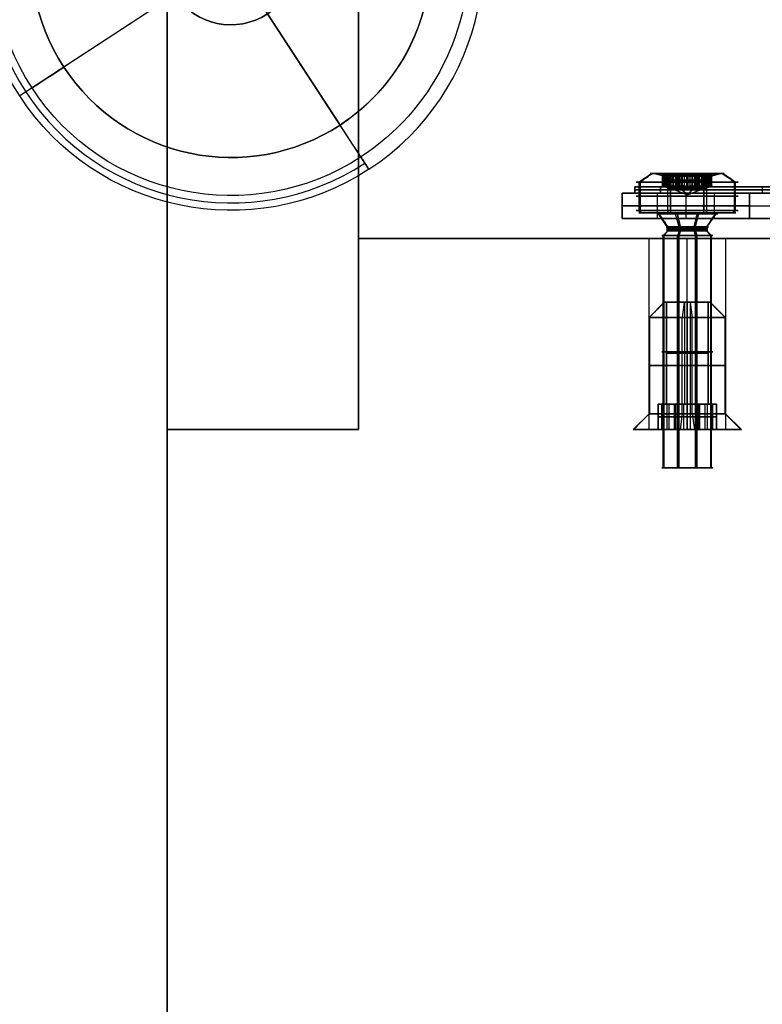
# Model space of a CAD drawing. Header units: millimetres. Extents: x -368 to 368, y -356 to 344.
# Tile 212 of 256: x -334 to -276, y 212 to 289. Entities that reach past the tile are written whole.
import ezdxf

# ---------------------------------------------------------------- set-up
doc = ezdxf.new("R2010")
doc.units = ezdxf.units.MM
doc.layers.add('Livello 01', color=7, linetype='Continuous')

# ---------------------------------------------------------------- blocks, each defined once
blk = doc.blocks.new('MCP139A01_04_BRD24')
at = {"layer": 'Livello 01', "color": 250, "true_color": 0x1e1e1e}
for p, q in [((-69.2, 125, 1), (69.2, 125, 1)), ((-79.2, -115, 1), (-79.2, 115, 1)), ((-74.2, 109.85, 2), (-74.2, 109.85)), ((-74.2, 105.35, 2), (-74.2, 105.35)), ((-74.2, 39.85, 2), (-74.2, 39.85)), ((-74.2, 35.35, 2), (-74.2, 35.35)), ((-22.843, 0, 2), (-79.2, 0, 2)), ((-22.843, 0), (-79.2, 0)), ((-79.2, 0), (-79.2, 0, 2)), ((-74.2, -35.15, 2), (-74.2, -35.15)), ((-74.2, -39.65, 2), (-74.2, -39.65)), ((-74.2, -105.15, 2), (-74.2, -105.15)), ((-74.2, -109.65, 2), (-74.2, -109.65)), ((-69.2, -125, 1), (69.2, -125, 1))]:
    blk.add_line(p, q, dxfattribs=at)
at = {"layer": 'Livello 01', "color": 250, "true_color": 0x1e1e1e, "extrusion": (0, 0, -1)}
for centre, radius, start, end in [((69.2, 115), 10, 360, 90), ((69.2, 115, -2), 10, 360, 90), ((69.2, 115, -1), 10, 0, 90), ((74.2, 107.6, -1), 2.25, 0, 180), ((74.2, 107.6, -2), 2.25, 180, 0), ((74.2, 107.6, -1), 2.25, 180, 0), ((74.2, 37.6, -1), 2.25, 0, 180), ((74.2, 37.6, -2), 2.25, 180, 0), ((74.2, 37.6, -1), 2.25, 180, 0), ((74.2, -37.4, -1), 2.25, 0, 180), ((74.2, -37.4, -2), 2.25, 180, 0), ((74.2, -37.4, -1), 2.25, 180, 0), ((74.2, -107.4, -1), 2.25, 0, 180), ((74.2, -107.4, -2), 2.25, 180, 0), ((74.2, -107.4, -1), 2.25, 180, 0), ((69.2, -115), 10, 270, 0), ((69.2, -115, -2), 10, 270, 0), ((69.2, -115, -1), 10, 270, 0)]:
    blk.add_arc(centre, radius, start, end, dxfattribs=at)
at = {"layer": 'Livello 01', "color": 250, "true_color": 0x1e1e1e}
for centre, start, end in [((-74.2, 107.6, 2), 0, 180), ((-74.2, 107.6), 0, 180), ((-74.2, 107.6), 180, 0), ((-74.2, 37.6, 2), 0, 180), ((-74.2, 37.6), 0, 180), ((-74.2, 37.6), 180, 0), ((-74.2, -37.4, 2), 0, 180), ((-74.2, -37.4), 0, 180), ((-74.2, -37.4), 180, 0), ((-74.2, -107.4, 2), 0, 180), ((-74.2, -107.4), 0, 180), ((-74.2, -107.4), 180, 0)]:
    blk.add_arc(centre, 2.25, start, end, dxfattribs=at)
for points in [[(-69.2, 125, 2), (69.2, 125, 2)], [(-69.2, 125), (69.2, 125)], [(-69.2, 125, 2), (-69.2, 125)], [(-79.2, -115, 2), (-79.2, 115, 2)], [(-79.2, -115), (-79.2, 115)], [(-79.2, 115), (-79.2, 115, 2)], [(-76.45, 107.6, 2), (-76.45, 107.6)], [(-71.95, 107.6), (-71.95, 107.6, 2)], [(-76.45, 37.6, 2), (-76.45, 37.6)], [(-71.95, 37.6), (-71.95, 37.6, 2)], [(-76.45, -37.4, 2), (-76.45, -37.4)], [(-71.95, -37.4), (-71.95, -37.4, 2)], [(-76.45, -107.4, 2), (-76.45, -107.4)], [(-71.95, -107.4), (-71.95, -107.4, 2)], [(-79.2, -115, 2), (-79.2, -115)], [(69.2, -125, 2), (-69.2, -125, 2)], [(69.2, -125), (-69.2, -125)], [(-69.2, -125), (-69.2, -125, 2)]]:
    blk.add_open_spline(points, degree=1, dxfattribs=at)
blk = doc.blocks.new('Etichetta-57x20')
at = {"layer": 'Livello 01', "color": 254, "true_color": 0xcad1ee}
for p, q in [((-26.5, 10, 0.25), (26.5, 10, 0.25)), ((0, 10), (0, 10, 0.5)), ((0, -10, 0.5), (0, 10, 0.5)), ((0, -10), (0, 10)), ((-28.5, -8, 0.25), (-28.5, 8, 0.25)), ((28.5, 8, 0.25), (28.5, -8, 0.25)), ((-28.5, 0), (-28.5, 0, 0.5)), ((28.5, 0, 0.5), (-28.5, 0, 0.5)), ((28.5, 0), (-28.5, 0)), ((28.5, 0), (28.5, 0, 0.5)), ((-26.5, -10, 0.25), (26.5, -10, 0.25)), ((0, -10), (0, -10, 0.5))]:
    blk.add_line(p, q, dxfattribs=at)
for centre, start, end in [((-26.5, 8), 90, 180), ((26.5, 8), 360, 90), ((-26.5, -8), 180, 270), ((26.5, -8), 270, 0)]:
    blk.add_arc(centre, 2, start, end, dxfattribs=at)
at = {"layer": 'Livello 01', "color": 254, "true_color": 0xcad1ee, "extrusion": (0, 0, -1)}
for centre, start, end in [((26.5, 8, -0.5), 360, 90), ((26.5, 8, -0.25), 0, 90), ((-26.5, 8, -0.5), 90, 180), ((-26.5, 8, -0.25), 90, 180), ((26.5, -8, -0.5), 270, 0), ((26.5, -8, -0.25), 270, 0), ((-26.5, -8, -0.5), 180, 270), ((-26.5, -8, -0.25), 180, 270)]:
    blk.add_arc(centre, 2, start, end, dxfattribs=at)
at = {"layer": 'Livello 01', "color": 254, "true_color": 0xcad1ee}
for points in [[(-26.5, 10), (26.5, 10)], [(-26.5, 10, 0.5), (-26.5, 10)], [(26.5, 10, 0.5), (-26.5, 10, 0.5)], [(26.5, 10), (26.5, 10, 0.5)], [(-28.5, 8), (-28.5, 8, 0.5)], [(-28.5, -8), (-28.5, 8)], [(-28.5, 8, 0.5), (-28.5, -8, 0.5)], [(28.5, 8, 0.5), (28.5, 8)], [(28.5, 8), (28.5, -8)], [(28.5, -8, 0.5), (28.5, 8, 0.5)], [(-28.5, -8, 0.5), (-28.5, -8)], [(28.5, -8), (28.5, -8, 0.5)], [(-26.5, -10), (-26.5, -10, 0.5)], [(26.5, -10), (-26.5, -10)], [(-26.5, -10, 0.5), (26.5, -10, 0.5)], [(26.5, -10, 0.5), (26.5, -10)]]:
    blk.add_open_spline(points, degree=1, dxfattribs=at)
blk = doc.blocks.new('VTM04X20BTIN0')
at = {"layer": 'Livello 01', "color": 253, "true_color": 0x9da4ac}
for p, q in [((0, 4, 0.2), (0, 4, 2.41)), ((0, 2.55), (0, 3.8)), ((0, 2.787, 3.1), (0, 2.908, 3.1)), ((0, 1.975, 2.891), (0, 2.787, 3.1)), ((0, 1.66, -1.082), (0, 2.388, -0.082)), ((-0.875, 1.101, 3.1), (-0.875, 1.726, 3.1)), ((0, 1.621, -1.4), (0, 2, -1.779)), ((0, 2, -20), (0, 2, -1.779)), ((0, -2, -20), (0, 2, -20)), ((0, 1.975, 2.131), (0, 1.975, 2.891)), ((0, 0, 1.412), (0, 1.975, 2.131)), ((0, 1.621, -1.4), (0, 1.621, -1.2)), ((0.875, 1.101, 3.1), (0.875, 1.726, 3.1)), ((-1.752, -0.823, 3.1), (-1.752, 0.823, 3.1)), ((-1.751, 0.837, 2.118), (-1.751, 0.837, 2.882)), ((-1.451, 1.137, 2.083), (-1.451, 1.137, 3.1)), ((-1.268, 1.463, 3.1), (-0.396, 1.463, 3.1)), ((-1.082, 1.074, 1.967), (-1.082, 1.074, 3.1)), ((0.396, 1.463, 3.1), (1.268, 1.463, 3.1)), ((1.082, 1.074, 1.967), (1.082, 1.074, 3.1)), ((1.451, 1.137, 2.083), (1.451, 1.137, 3.1)), ((1.751, 0.837, 2.118), (1.751, 0.837, 2.882)), ((-2, 0, -20), (2, 0, -20)), ((0, 0, 1.412), (0, -1.975, 2.131)), ((1.65, -0.613, 3.1), (1.65, 0.613, 3.1)), ((2.55, 0), (3.8, 0)), ((2.787, 0, 3.1), (2.908, 0, 3.1)), ((-3.8, 0), (-2.55, 0)), ((-2.908, 0, 3.1), (-2.787, 0, 3.1)), ((-1.936, 0, 2.881), (-1.936, 0, 3.1)), ((-1.936, 0, 3.1), (-1.364, 0, 3.1)), ((1.364, 0, 3.1), (1.935, 0, 3.1)), ((-1.751, -0.838, 2.118), (-1.751, -0.838, 2.882)), ((-1.451, -1.138, 2.083), (-1.451, -1.138, 3.1)), ((-1.268, -1.463, 3.1), (-0.396, -1.463, 3.1)), ((-1.082, -1.074, 1.967), (-1.082, -1.074, 3.1)), ((-0.875, -1.726, 3.1), (-0.875, -1.101, 3.1)), ((0.396, -1.463, 3.1), (1.268, -1.463, 3.1)), ((0.875, -1.726, 3.1), (0.875, -1.101, 3.1)), ((1.082, -1.074, 1.967), (1.082, -1.074, 3.1)), ((1.451, -1.138, 2.083), (1.451, -1.138, 3.1)), ((1.751, -0.838, 2.118), (1.751, -0.838, 2.882)), ((0, -1.621, -1.4), (0, -2, -1.779)), ((0, -1.621, -1.4), (0, -1.621, -1.2)), ((0, -1.66, -1.082), (0, -2.388, -0.082)), ((0, -1.975, 2.891), (0, -2.787, 3.1)), ((0, -1.975, 2.131), (0, -1.975, 2.891)), ((0, -2, -20), (0, -2, -1.779)), ((0, -3.8), (0, -2.55)), ((0, -2.908, 3.1), (0, -2.787, 3.1)), ((0, -4, 0.2), (0, -4, 2.41))]:
    blk.add_line(p, q, dxfattribs=at)
for centre, radius, start, end in [((0, 0, 0.2), 4, 0, 180), ((0, 0, 2.41), 4, 90, 180), ((0, 0, 1.305), 4, 0, 180), ((0, 0), 3.8, 0, 180), ((0, 0), 2.55, 0, 180), ((0, 0, -1.779), 2, 0, 180), ((0, 0, -20), 2, 0, 180), ((0, 0, -10.889), 2, 0, 180), ((0, 0, -1.082), 1.66, 0, 180), ((0, 0, -1.4), 1.621, 0, 180), ((0, 0, -1.3), 1.621, 0, 180), ((0, 0, -1.2), 1.621, 0, 180), ((0, 0, 2.881), 1.935, 94.73618, 145.26382), ((0, 0, 2.991), 1.936, 94.73618, 145.26382), ((-1.082, 1.874, 2.504), 0.8, 250.41544, 349.58456), ((0, 1.675, 2.575), 0.3, 10.41544, 169.58456), ((0, 0, 2.881), 1.935, 34.73618, 85.26382), ((0, 0, 2.991), 1.936, 34.73618, 85.26382), ((1.082, 1.874, 2.504), 0.8, 190.41544, 289.58456), ((0, 0, 2.881), 1.935, 154.73618, 180), ((0, 0, 2.991), 1.936, 154.73618, 205.26382), ((-1.451, 0.837, 2.575), 0.3, 70.41544, 229.58456), ((0, 0, 1.808), 1.086, 0, 180), ((1.451, 0.837, 2.575), 0.3, 310.41544, 109.58456), ((0, 0, 2.881), 1.935, 360, 25.26382), ((0, 0, 2.991), 1.936, 0, 25.26382), ((0, 0, 0.2), 4, 180, 0), ((0, 0, 1.305), 4, 180, 0), ((0, 0), 3.8, 180, 0), ((0, 0), 2.55, 180, 0), ((0, 0), 2.55, 180, 0), ((0, 0, -20), 2, 180, 0), ((0, 0, -10.889), 2, 180, 0), ((0, 0, -1.082), 1.66, 180, 0), ((-2.164, 0, 2.504), 0.8, 0, 49.58456), ((0, 0, -1.3), 1.621, 180, 0), ((0, 0, 1.808), 1.086, 180, 0), ((2.164, 0, 2.504), 0.8, 130.41544, 180), ((0, 0, 2.881), 1.936, 334.73618, 0), ((0, 0, 2.991), 1.936, 334.73618, 0), ((0, 0, 2.41), 4, 180, 270), ((0, 0, 2.881), 1.935, 180, 205.26382), ((-1.451, -0.838, 2.575), 0.3, 130.41544, 289.58456), ((-2.164, 0, 2.504), 0.8, 310.41544, 0), ((1.451, -0.838, 2.575), 0.3, 250.41544, 49.58456), ((2.164, 0, 2.504), 0.8, 180, 229.58456), ((0, 0, 2.881), 1.936, 214.73618, 265.26382), ((0, 0, 2.991), 1.936, 214.73618, 265.26382), ((-1.082, -1.874, 2.504), 0.8, 10.41544, 109.58456), ((0, 0, 2.881), 1.936, 274.73618, 325.26382), ((0, 0, 2.991), 1.936, 274.73618, 325.26382), ((1.082, -1.874, 2.504), 0.8, 70.41544, 169.58456), ((0, -1.675, 2.575), 0.3, 190.41544, 349.58456)]:
    blk.add_arc(centre, radius, start, end, dxfattribs=at)
at = {"layer": 'Livello 01', "color": 253, "true_color": 0x9da4ac, "extrusion": (-1, 0, 0)}
for centre, radius, start, end in [((0, -2.713), 6.5, 116.57613, 127.97987), ((0, -2.713), 6.5, 116.57613, 127.97987), ((0, -2.713), 6.5, 123.41838, 127.97987), ((1.821, -1.2), 0.2, 143.91263, 180), ((2.55, -0.2), 0.2, 90, 143.91263), ((0, -2.713), 6.5, 52.02013, 63.42387), ((0, -2.713), 6.5, 52.02013, 63.42387), ((3.8, 0.2), 0.2, 270, 0)]:
    blk.add_arc(centre, radius, start, end, dxfattribs=at)
at = {"layer": 'Livello 01', "color": 253, "true_color": 0x9da4ac, "extrusion": (0, 0, -1)}
for centre, radius, start, end in [((0, 0, -2.41), 4, 90, 180), ((0, 0, -3.1), 2.908, 270, 90), ((0, 0, -3.1), 2.787, 360, 180), ((0, 0), 2.55, 360, 180), ((0, 0, 0.082), 2.388, 360, 180), ((0, 0, -3.1), 2.908, 90, 270), ((0, 0, 1.2), 1.621, 360, 180), ((0, 0, -3.1), 1.935, 34.73618, 85.26382), ((1.082, 1.874, -3.1), 0.8, 190.41544, 289.58456), ((0, 1.675, -3.1), 0.3, 10.41544, 57.81189), ((0, 1.675, -3.1), 0.3, 122.18811, 169.58456), ((0, 0, -3.1), 1.935, 94.73618, 145.26382), ((-1.082, 1.874, -3.1), 0.8, 250.41544, 349.58456), ((0, 0, -3.1), 1.935, 334.73618, 25.26382), ((1.451, 0.837, -3.1), 0.3, 310.41544, 357.81189), ((1.451, 0.837, -3.1), 0.3, 62.18811, 109.58456), ((-1.451, 0.837, -3.1), 0.3, 70.41544, 117.81189), ((-1.451, 0.837, -3.1), 0.3, 182.18811, 229.58456), ((0, 0, -3.1), 1.935, 154.73618, 180), ((0, 0, -3.1), 2.787, 180, 360), ((0, 0, 0.082), 2.388, 180, 360), ((0, 0, 1.779), 2, 180, 360), ((2.164, 0, -3.1), 0.8, 130.41544, 180), ((0, 0, 1.2), 1.621, 180, 360), ((0, 0, 1.4), 1.621, 180, 360), ((0, 0, -2.41), 4, 180, 270), ((-2.164, 0, -3.1), 0.8, 360, 49.58456), ((0, 0, -3.1), 1.936, 180, 205.26382), ((1.451, -0.838, -3.1), 0.3, 2.18811, 49.58456), ((2.164, 0, -3.1), 0.8, 180, 229.58456), ((-2.164, 0, -3.1), 0.8, 310.41544, 0), ((-1.451, -0.838, -3.1), 0.3, 130.41544, 177.81189), ((1.451, -0.838, -3.1), 0.3, 250.41544, 297.81189), ((0, 0, -3.1), 1.936, 274.73618, 325.26382), ((1.082, -1.874, -3.1), 0.8, 70.41544, 169.58456), ((0, 0, -3.1), 1.936, 214.73618, 265.26382), ((-1.082, -1.874, -3.1), 0.8, 10.41544, 109.58456), ((-1.451, -0.838, -3.1), 0.3, 242.18811, 289.58456), ((0, -1.675, -3.1), 0.3, 302.18811, 349.58456), ((0, -1.675, -3.1), 0.3, 190.41544, 237.81189)]:
    blk.add_arc(centre, radius, start, end, dxfattribs=at)
at = {"layer": 'Livello 01', "color": 253, "true_color": 0x9da4ac, "extrusion": (1, 0, 0)}
for centre, start, end in [((3.8, 0.2), 270, 0), ((2.55, -0.2), 90, 143.91263), ((1.821, -1.2), 143.91263, 180)]:
    blk.add_arc(centre, 0.2, start, end, dxfattribs=at)
at = {"layer": 'Livello 01', "color": 253, "true_color": 0x9da4ac, "extrusion": (0, -1, 0)}
for centre, radius, start, end in [((0, -2.713), 6.5, 116.57613, 127.97987), ((1.821, -1.2), 0.2, 143.91263, 180), ((2.55, -0.2), 0.2, 90, 143.91263), ((0, -2.713), 6.5, 52.02013, 63.42387), ((3.8, 0.2), 0.2, 270, 360), ((-2.55, -0.2), 0.2, 36.08737, 90), ((-1.821, -1.2), 0.2, 0, 36.08737)]:
    blk.add_arc(centre, radius, start, end, dxfattribs=at)
at = {"layer": 'Livello 01', "color": 253, "true_color": 0x9da4ac, "extrusion": (0, 1, 0)}
blk.add_arc((3.8, 0.2), 0.2, 270, 0, dxfattribs=at)
at = {"layer": 'Livello 01', "color": 253, "true_color": 0x9da4ac}
for points, knots in [([(-1.35, 1.12, 2.051), (-1.244, 1.082, 2.012), (-1.13, 1.067, 1.977), (-0.898, 1.087, 1.924), (-0.782, 1.123, 1.908), (-0.579, 1.241, 1.909), (-0.49, 1.323, 1.925), (-0.359, 1.512, 1.977), (-0.315, 1.618, 2.012), (-0.295, 1.729, 2.051)], [-1.432609, -1.432609, -1.432609, -1.432609, -1.074457, -1.074457, -0.716305, -0.716305, -0.358152, -0.358152, 0, 0, 0, 0]), ([(0.295, 1.729, 2.051), (0.283, 1.796, 2.074), (0.247, 1.858, 2.094), (0.141, 1.949, 2.123), (0.071, 1.975, 2.131), (-0.072, 1.975, 2.131), (-0.141, 1.949, 2.123), (-0.248, 1.858, 2.094), (-0.283, 1.796, 2.074), (-0.295, 1.729, 2.051)], [0, 0, 0, 0, 0.2175552, 0.2175552, 0.4351104, 0.4351104, 0.6526656, 0.6526656, 0.8702209, 0.8702209, 0.8702209, 0.8702209]), ([(-0.16, 1.929, 2.881), (-0.112, 1.959, 2.888), (-0.056, 1.975, 2.891), (0.056, 1.975, 2.891), (0.112, 1.959, 2.888), (0.16, 1.929, 2.881)], [0, 0, 0, 0, 0.1712364, 0.1712364, 0.3424729, 0.3424729, 0.3424729, 0.3424729]), ([(0.295, 1.729, 2.051), (0.315, 1.618, 2.012), (0.359, 1.512, 1.977), (0.492, 1.321, 1.924), (0.581, 1.239, 1.908), (0.785, 1.122, 1.909), (0.901, 1.086, 1.925), (1.13, 1.067, 1.977), (1.244, 1.082, 2.012), (1.35, 1.12, 2.051)], [-1.432609, -1.432609, -1.432609, -1.432609, -1.074457, -1.074457, -0.716305, -0.716305, -0.358152, -0.358152, 0, 0, 0, 0]), ([(-1.35, 1.12, 2.051), (-1.414, 1.143, 2.074), (-1.486, 1.143, 2.094), (-1.617, 1.097, 2.123), (-1.675, 1.049, 2.131), (-1.746, 0.925, 2.131), (-1.758, 0.852, 2.123), (-1.733, 0.714, 2.094), (-1.697, 0.653, 2.074), (-1.645, 0.609, 2.051)], [0, 0, 0, 0, 0.2175552, 0.2175552, 0.4351104, 0.4351104, 0.6526656, 0.6526656, 0.8702209, 0.8702209, 0.8702209, 0.8702209]), ([(-1.75, 0.826, 2.881), (-1.753, 0.882, 2.888), (-1.739, 0.939, 2.891), (-1.683, 1.036, 2.891), (-1.64, 1.077, 2.888), (-1.591, 1.103, 2.881)], [0, 0, 0, 0, 0.1712364, 0.1712364, 0.3424729, 0.3424729, 0.3424729, 0.3424729]), ([(1.645, 0.609, 2.051), (1.697, 0.653, 2.074), (1.733, 0.715, 2.094), (1.758, 0.852, 2.123), (1.746, 0.926, 2.131), (1.674, 1.05, 2.131), (1.617, 1.097, 2.123), (1.485, 1.144, 2.094), (1.414, 1.143, 2.074), (1.35, 1.12, 2.051)], [0, 0, 0, 0, 0.2175552, 0.2175552, 0.4351104, 0.4351104, 0.6526656, 0.6526656, 0.8702209, 0.8702209, 0.8702209, 0.8702209]), ([(1.591, 1.103, 2.881), (1.64, 1.077, 2.888), (1.682, 1.036, 2.891), (1.738, 0.939, 2.891), (1.753, 0.882, 2.888), (1.75, 0.826, 2.881)], [0, 0, 0, 0, 0.1712364, 0.1712364, 0.3424729, 0.3424729, 0.3424729, 0.3424729]), ([(-1.364, 0, 1.909), (-1.364, 0.118, 1.909), (-1.391, 0.236, 1.925), (-1.489, 0.444, 1.977), (-1.559, 0.536, 2.012), (-1.645, 0.609, 2.051)], [-0.7162915, -0.7162915, -0.7162915, -0.7162915, -0.3581457, -0.3581457, 0, 0, 0, 0]), ([(1.645, 0.609, 2.051), (1.559, 0.536, 2.012), (1.489, 0.445, 1.977), (1.39, 0.235, 1.924), (1.364, 0.117, 1.909), (1.364, 0, 1.909)], [-0.7163168, -0.7163168, -0.7163168, -0.7163168, -0.3581584, -0.3581584, 0, 0, 0, 0]), ([(-1.35, -1.12, 2.051), (-1.414, -1.143, 2.074), (-1.485, -1.144, 2.094), (-1.617, -1.097, 2.123), (-1.674, -1.05, 2.131), (-1.746, -0.926, 2.131), (-1.758, -0.852, 2.123), (-1.733, -0.715, 2.094), (-1.697, -0.653, 2.074), (-1.645, -0.609, 2.051)], [-0.8702209, -0.8702209, -0.8702209, -0.8702209, -0.6526656, -0.6526656, -0.4351104, -0.4351104, -0.2175552, -0.2175552, 0, 0, 0, 0]), ([(-1.645, -0.609, 2.051), (-1.559, -0.536, 2.012), (-1.489, -0.445, 1.977), (-1.39, -0.235, 1.924), (-1.364, -0.117, 1.909), (-1.364, 0, 1.909)], [-0.7163168, -0.7163168, -0.7163168, -0.7163168, -0.3581584, -0.3581584, 0, 0, 0, 0]), ([(1.645, -0.609, 2.051), (1.697, -0.653, 2.074), (1.733, -0.714, 2.094), (1.758, -0.852, 2.123), (1.746, -0.925, 2.131), (1.675, -1.049, 2.131), (1.617, -1.097, 2.123), (1.486, -1.143, 2.094), (1.414, -1.143, 2.074), (1.35, -1.12, 2.051)], [-0.8702209, -0.8702209, -0.8702209, -0.8702209, -0.6526656, -0.6526656, -0.4351104, -0.4351104, -0.2175552, -0.2175552, 0, 0, 0, 0]), ([(1.364, 0, 1.909), (1.364, -0.118, 1.909), (1.391, -0.236, 1.925), (1.489, -0.444, 1.977), (1.559, -0.536, 2.012), (1.645, -0.609, 2.051)], [-0.7162915, -0.7162915, -0.7162915, -0.7162915, -0.3581457, -0.3581457, 0, 0, 0, 0]), ([(-1.75, -0.826, 2.881), (-1.753, -0.882, 2.888), (-1.738, -0.939, 2.891), (-1.682, -1.036, 2.891), (-1.64, -1.077, 2.888), (-1.591, -1.103, 2.881)], [-0.3424729, -0.3424729, -0.3424729, -0.3424729, -0.1712364, -0.1712364, 0, 0, 0, 0]), ([(-0.295, -1.729, 2.051), (-0.315, -1.618, 2.012), (-0.359, -1.512, 1.977), (-0.492, -1.321, 1.924), (-0.581, -1.239, 1.908), (-0.785, -1.122, 1.909), (-0.901, -1.086, 1.925), (-1.13, -1.067, 1.977), (-1.244, -1.082, 2.012), (-1.35, -1.12, 2.051)], [-1.432609, -1.432609, -1.432609, -1.432609, -1.074457, -1.074457, -0.716305, -0.716305, -0.358152, -0.358152, 0, 0, 0, 0]), ([(1.35, -1.12, 2.051), (1.244, -1.082, 2.012), (1.13, -1.067, 1.977), (0.898, -1.087, 1.924), (0.782, -1.123, 1.908), (0.579, -1.241, 1.909), (0.49, -1.323, 1.925), (0.359, -1.512, 1.977), (0.315, -1.618, 2.012), (0.295, -1.729, 2.051)], [-1.432609, -1.432609, -1.432609, -1.432609, -1.074457, -1.074457, -0.716305, -0.716305, -0.358152, -0.358152, 0, 0, 0, 0]), ([(1.591, -1.103, 2.881), (1.64, -1.077, 2.888), (1.683, -1.036, 2.891), (1.739, -0.939, 2.891), (1.753, -0.882, 2.888), (1.75, -0.826, 2.881)], [-0.3424729, -0.3424729, -0.3424729, -0.3424729, -0.1712364, -0.1712364, 0, 0, 0, 0]), ([(0.295, -1.729, 2.051), (0.283, -1.796, 2.074), (0.248, -1.858, 2.094), (0.141, -1.949, 2.123), (0.072, -1.975, 2.131), (-0.071, -1.975, 2.131), (-0.141, -1.949, 2.123), (-0.247, -1.858, 2.094), (-0.283, -1.796, 2.074), (-0.295, -1.729, 2.051)], [-0.8702209, -0.8702209, -0.8702209, -0.8702209, -0.6526656, -0.6526656, -0.4351104, -0.4351104, -0.2175552, -0.2175552, 0, 0, 0, 0]), ([(-0.16, -1.929, 2.881), (-0.112, -1.959, 2.888), (-0.056, -1.975, 2.891), (0.056, -1.975, 2.891), (0.112, -1.959, 2.888), (0.16, -1.929, 2.881)], [-0.3424729, -0.3424729, -0.3424729, -0.3424729, -0.1712364, -0.1712364, 0, 0, 0, 0])]:
    blk.add_open_spline(points, degree=3, knots=knots, dxfattribs=at)
for points in [[(-0.295, 1.729, 2.051), (-0.295, 1.729, 3.1)], [(-0.16, 1.929, 3.1), (-0.16, 1.929, 2.881)], [(0.16, 1.929, 2.881), (0.16, 1.929, 3.1)], [(0.295, 1.729, 3.1), (0.295, 1.729, 2.051)], [(-1.75, 0.826, 3.1), (-1.75, 0.826, 2.881)], [(-1.591, 1.103, 2.881), (-1.591, 1.103, 3.1)], [(-1.35, 1.12, 3.1), (-1.35, 1.12, 2.051)], [(1.35, 1.12, 2.051), (1.35, 1.12, 3.1)], [(1.591, 1.103, 3.1), (1.591, 1.103, 2.881)], [(1.75, 0.826, 2.881), (1.75, 0.826, 3.1)], [(-1.645, 0.609, 2.051), (-1.645, 0.609, 3.1)], [(0, 0, 1.412), (-1.364, 0, 1.909)], [(0, 0, 1.412), (1.364, 0, 1.909)], [(1.621, 0, -1.2), (1.621, 0, -1.4)], [(1.621, 0, -1.4), (2, 0, -1.779)], [(1.645, 0.609, 3.1), (1.645, 0.609, 2.051)], [(2.388, 0, -0.082), (1.66, 0, -1.082)], [(1.935, 0, 2.881), (1.935, 0, 3.1)], [(1.935, 0, 2.881), (2.787, 0, 3.1)], [(2, 0, -1.779), (2, 0, -20)], [(4, 0, 2.41), (4, 0, 0.2)], [(-4, 0, 0.2), (-4, 0, 2.41)], [(-2.787, 0, 3.1), (-1.936, 0, 2.881)], [(-1.66, 0, -1.082), (-2.388, 0, -0.082)], [(-2, 0, -1.779), (-1.621, 0, -1.4)], [(-2, 0, -20), (-2, 0, -1.779)], [(-1.645, -0.609, 3.1), (-1.645, -0.609, 2.051)], [(-1.621, 0, -1.4), (-1.621, 0, -1.2)], [(-1.364, 0, 1.909), (-1.364, 0, 3.1)], [(1.364, 0, 1.909), (1.364, 0, 3.1)], [(1.645, -0.609, 2.051), (1.645, -0.609, 3.1)], [(-1.75, -0.826, 2.881), (-1.75, -0.826, 3.1)], [(-1.591, -1.103, 3.1), (-1.591, -1.103, 2.881)], [(-1.35, -1.12, 2.051), (-1.35, -1.12, 3.1)], [(1.35, -1.12, 3.1), (1.35, -1.12, 2.051)], [(1.591, -1.103, 2.881), (1.591, -1.103, 3.1)], [(1.75, -0.826, 3.1), (1.75, -0.826, 2.881)], [(-0.295, -1.729, 3.1), (-0.295, -1.729, 2.051)], [(-0.16, -1.929, 2.881), (-0.16, -1.929, 3.1)], [(0.16, -1.929, 3.1), (0.16, -1.929, 2.881)], [(0.295, -1.729, 2.051), (0.295, -1.729, 3.1)]]:
    blk.add_open_spline(points, degree=1, dxfattribs=at)
blk = doc.blocks.new('MCP144A10_02')
at = {"layer": 'Livello 01', "color": 253, "true_color": 0x999999}
blk.add_line((312.5, -15, 7.5), (-312.5, -15, 7.5), dxfattribs=at)
for points in [[(312.5, -15), (-312.5, -15)], [(-312.5, -15, 15), (312.5, -15, 15)]]:
    blk.add_open_spline(points, degree=1, dxfattribs=at)
blk = doc.blocks.new('MCP144A19_03')
at = {"layer": 'Livello 01', "color": 253, "true_color": 0x999999}
for p, q in [((-74.2, 110.4, 15), (-74.2, 110.4)), ((-74.2, 104.4, 15), (-74.2, 104.4)), ((-74.2, 40.4, 15), (-74.2, 40.4)), ((-74.2, 34.4, 15), (-74.2, 34.4)), ((-67.5, -0.25), (-100, -0.25)), ((-100, -0.25), (-100, -0.25, 15)), ((-74.2, -34.4, 15), (-74.2, -34.4)), ((-74.2, -40.4, 15), (-74.2, -40.4)), ((-74.2, -104.4, 15), (-74.2, -104.4)), ((-74.2, -110.4, 15), (-74.2, -110.4))]:
    blk.add_line(p, q, dxfattribs=at)
for centre, start, end in [((-74.2, 107.4), 0, 180), ((-74.2, 107.4), 180, 0), ((-74.2, 37.4), 360, 180), ((-74.2, 37.4), 180, 0), ((-74.2, -37.4), 0, 180), ((-74.2, -37.4), 180, 0), ((-74.2, -107.4), 0, 180), ((-74.2, -107.4), 180, 0)]:
    blk.add_arc(centre, 3, start, end, dxfattribs=at)
for points in [[(-100, -275.25), (-100, 274.75)], [(-100, 274.75), (100, 274.75)], [(-100, 274.75, 15), (-100, 274.75)], [(-77.2, 107.4, 15), (-77.2, 107.4)], [(-71.2, 107.4), (-71.2, 107.4, 15)], [(-77.2, 37.4, 15), (-77.2, 37.4)], [(-71.2, 37.4), (-71.2, 37.4, 15)], [(-77.2, -37.4, 15), (-77.2, -37.4)], [(-71.2, -37.4), (-71.2, -37.4, 15)], [(-77.2, -107.4, 15), (-77.2, -107.4)], [(-71.2, -107.4), (-71.2, -107.4, 15)], [(100, -275.25), (-100, -275.25)], [(-100, -275.25, 15), (-100, -275.25)]]:
    blk.add_open_spline(points, degree=1, dxfattribs=at)
blk = doc.blocks.new('MCP144A16_02')
at = {"layer": 'Livello 01', "color": 253, "true_color": 0x999999}
for p, q in [((240.5, 122.625), (240.5, 122.625, 15)), ((312.5, -12.25), (-312.5, -12.25)), ((240.5, -134.875), (240.5, -134.875, 15))]:
    blk.add_line(p, q, dxfattribs=at)
for points in [[(240.5, 160.25), (312.5, 160.25)], [(240.5, 160.25, 15), (240.5, 160.25)], [(240.5, 85), (240.5, 160.25)], [(-312.5, 85), (240.5, 85)], [(240.5, 85, 15), (240.5, 85)], [(240.5, -85), (-312.5, -85)], [(240.5, -85, 15), (240.5, -85)], [(240.5, -184.75), (240.5, -85)], [(312.5, -184.75), (240.5, -184.75)]]:
    blk.add_open_spline(points, degree=1, dxfattribs=at)
blk = doc.blocks.new('Bussola Legno M4x10 Svasata')
at = {"layer": 'Livello 01', "color": 253, "true_color": 0x9da4ac}
for p, q in [((-1.8, 10), (-3, 8.8)), ((-1.8, 10), (-1.65, 10)), ((-1.65, 10), (-1.65, 2)), ((0, 10, -1.8), (0, 10, -1.65)), ((0, 10, 1.65), (0, 10, 1.8)), ((1.65, 10), (1.8, 10)), ((1.65, 10), (1.65, 2)), ((1.8, 10), (3, 8.8)), ((-3, 1.25), (-3, 8.8)), ((3, 1.25), (3, 8.8)), ((-2, 0), (-2, 2)), ((-2, 2), (-1.65, 2)), ((-1, 0, -1.732), (-1, 2, -1.732)), ((-1, 0, 1.732), (-1, 2, 1.732)), ((0, 2, 2.309), (0, 2, 1.65)), ((0, 2, -1.65), (0, 2, -2.309)), ((1, 0, 1.732), (1, 2, 1.732)), ((1, 0, -1.732), (1, 2, -1.732)), ((1.65, 2), (2, 2)), ((2, 0), (2, 2)), ((-3, 1.25), (-4.25, 0)), ((0, 1, -2.309), (-2, 1, -1.155)), ((-2, 1, -1.155), (-2, 1, 1.155)), ((-2, 1, 1.155), (0, 1, 2.309)), ((0, 1, 2.309), (2, 1, 1.155)), ((2, 1, -1.155), (0, 1, -2.309)), ((2, 1, 1.155), (2, 1, -1.155)), ((3, 1.25), (4.25, 0)), ((-4.25, 0), (-2, 0)), ((0, 0, -4.25), (0, 0, -2.309)), ((0, 0, 2.309), (0, 0, 4.25)), ((2, 0), (4.25, 0))]:
    blk.add_line(p, q, dxfattribs=at)
at = {"layer": 'Livello 01', "color": 253, "true_color": 0x9da4ac, "extrusion": (0, 1, 0)}
for centre, radius, start, end in [((0, 0, 10), 1.8, 270, 90), ((0, 0, 8.8), 3, 90, 270), ((0, 0, 5.025), 3, 270, 90), ((0, 0, 5.025), 3, 90, 270), ((0, 0, 2), 1.65, 270, 90), ((0, 0, 2), 1.65, 90, 270), ((0, 0, 1.25), 3, 270, 90), ((0, 0), 4.25, 270, 90), ((0, 0), 4.25, 90, 270)]:
    blk.add_arc(centre, radius, start, end, dxfattribs=at)
at = {"layer": 'Livello 01', "color": 253, "true_color": 0x9da4ac, "extrusion": (0, -1, 0)}
for centre, radius, start, end in [((0, 0, -10), 1.65, 90, 270), ((0, 0, -10), 1.8, 270, 90), ((0, 0, -10), 1.65, 270, 90), ((0, 0, -8.8), 3, 90, 270), ((0, 0, -6), 1.65, 90, 270), ((0, 0, -6), 1.65, 270, 90), ((0, 0, -1.25), 3, 270, 90)]:
    blk.add_arc(centre, radius, start, end, dxfattribs=at)
at = {"layer": 'Livello 01', "color": 253, "true_color": 0x9da4ac}
for points in [[(0, 10, 1.8), (0, 8.8, 3)], [(0, 8.8, -3), (0, 10, -1.8)], [(0, 2, 1.65), (0, 10, 1.65)], [(0, 10, -1.65), (0, 2, -1.65)], [(0, 1.25, -3), (0, 8.8, -3)], [(0, 8.8, 3), (0, 1.25, 3)], [(-2, 2, -1.155), (0, 2, -2.309)], [(-2, 0, -1.155), (-2, 2, -1.155)], [(-2, 2, 1.155), (-2, 2, -1.155)], [(-2, 0, 1.155), (-2, 2, 1.155)], [(0, 2, 2.309), (-2, 2, 1.155)], [(0, 2, 2.309), (0, 0, 2.309)], [(2, 2, 1.155), (0, 2, 2.309)], [(0, 2, -2.309), (2, 2, -1.155)], [(0, 0, -2.309), (0, 2, -2.309)], [(2, 0, 1.155), (2, 2, 1.155)], [(2, 2, -1.155), (2, 2, 1.155)], [(2, 0, -1.155), (2, 2, -1.155)], [(0, 1.25, 3), (0, 0, 4.25)], [(0, 0, -4.25), (0, 1.25, -3)], [(-2, 0, -1.155), (0, 0, -2.309)], [(0, 0, 2.309), (-2, 0, 1.155)], [(2, 0, 1.155), (0, 0, 2.309)], [(0, 0, -2.309), (2, 0, -1.155)], [(2, 0, -1.155), (2, 0, 1.155)], [(-2, 0, 1.155), (-2, 0, -1.155)]]:
    blk.add_open_spline(points, degree=1, dxfattribs=at)
blk = doc.blocks.new('Piedino 40x16')
at = {"layer": 'Livello 01', "color": 8, "true_color": 0x707070}
for p, q in [((-15.657, 15.939), (-5.25, 15.939)), ((-5.25, 7.939), (-5.25, 15.939)), ((0, 15.939, -15.657), (0, 15.939, -5.25)), ((0, 15.939, 5.25), (0, 15.939, 15.657)), ((5.25, 15.939), (15.657, 15.939)), ((5.25, 7.939), (5.25, 15.939)), ((-18.645, 13.201), (-19.8, 0)), ((18.645, 13.201), (19.8, 0)), ((-5.25, 7.939), (-2.6, 7.939)), ((-2.6, 0), (-2.6, 7.939)), ((0, 7.939, -5.25), (0, 7.939, -2.6)), ((0, 7.939, 2.6), (0, 7.939, 5.25)), ((2.6, 7.939), (5.25, 7.939)), ((2.6, 0), (2.6, 7.939)), ((-19.8, 0), (-2.6, 0)), ((0, 0, 19.8), (0, 0, 2.6)), ((0, 0, -2.6), (0, 0, -19.8)), ((2.6, 0), (19.8, 0))]:
    blk.add_line(p, q, dxfattribs=at)
at = {"layer": 'Livello 01', "color": 8, "true_color": 0x707070, "extrusion": (0, 0, -1)}
blk.add_arc((15.657, 12.939), 3, 5, 90, dxfattribs=at)
at = {"layer": 'Livello 01', "color": 8, "true_color": 0x707070, "extrusion": (0, -1, 0)}
for centre, radius, start, end in [((0, 0, -15.939), 15.657, 90, 270), ((0, 0, -15.939), 5.25, 90, 270), ((0, 0, -15.939), 15.657, 270, 90), ((0, 0, -15.939), 5.25, 270, 90), ((0, 0, -7.939), 2.6, 90, 270), ((0, 0, -7.939), 2.6, 270, 90), ((0, 0, -6.6), 19.223, 270, 90), ((0, 0), 19.8, 90, 270)]:
    blk.add_arc(centre, radius, start, end, dxfattribs=at)
at = {"layer": 'Livello 01', "color": 8, "true_color": 0x707070, "extrusion": (0, 1, 0)}
for centre, radius, start, end in [((0, 0, 15.939), 15.657, 270, 90), ((0, 0, 15.939), 15.657, 90, 270), ((0, 0, 13.201), 18.645, 270, 90), ((0, 0, 13.201), 18.645, 90, 270), ((0, 0, 11.939), 5.25, 270, 90), ((0, 0, 11.939), 5.25, 90, 270), ((0, 0, 7.939), 5.25, 270, 90), ((0, 0, 7.939), 5.25, 90, 270), ((0, 0, 3.97), 2.6, 270, 90), ((0, 0, 3.97), 2.6, 90, 270), ((0, 0), 2.6, 270, 90), ((0, 0), 19.8, 90, 270), ((0, 0), 2.6, 90, 270)]:
    blk.add_arc(centre, radius, start, end, dxfattribs=at)
at = {"layer": 'Livello 01', "color": 8, "true_color": 0x707070, "extrusion": (1, 0, 0)}
blk.add_arc((12.939, -15.657), 3, 275, 0, dxfattribs=at)
at = {"layer": 'Livello 01', "color": 8, "true_color": 0x707070, "extrusion": (-1, 0, 0)}
blk.add_arc((-12.939, 15.657), 3, 95, 180, dxfattribs=at)
at = {"layer": 'Livello 01', "color": 8, "true_color": 0x707070}
blk.add_arc((15.657, 12.939), 3, 5, 90, dxfattribs=at)
for points in [[(0, 15.939, -5.25), (0, 7.939, -5.25)], [(0, 7.939, 5.25), (0, 15.939, 5.25)], [(0, 13.201, 18.645), (0, 0, 19.8)], [(0, 0, -19.8), (0, 13.201, -18.645)], [(0, 7.939, -2.6), (0, 0, -2.6)], [(0, 0, 2.6), (0, 7.939, 2.6)]]:
    blk.add_open_spline(points, degree=1, dxfattribs=at)
blk = doc.blocks.new('MCP144A18_02')
at = {"layer": 'Livello 01', "color": 253, "true_color": 0x999999}
for p, q in [((-28.5, -100, 7.5), (-28.5, 100, 7.5)), ((28.5, 100, 7.5), (28.5, -100, 7.5)), ((-28.5, -100, 7.5), (28.5, -100, 7.5))]:
    blk.add_line(p, q, dxfattribs=at)
for points in [[(-28.5, -100), (-28.5, 100)], [(-28.5, 100, 15), (-28.5, -100, 15)], [(28.5, 100), (28.5, -100)], [(28.5, -100, 15), (28.5, 100, 15)], [(-28.5, -100, 15), (-28.5, -100)], [(28.5, -100), (-28.5, -100)], [(-28.5, -100, 15), (28.5, -100, 15)], [(28.5, -100), (28.5, -100, 15)]]:
    blk.add_open_spline(points, degree=1, dxfattribs=at)
blk = doc.blocks.new('MCA144A01_04')
at = {"layer": 'Livello 01'}
blk.add_blockref('MCP144A19_03', (-207.5, 0.25, -568), dxfattribs=at)
at = {"layer": 'Livello 01', "extrusion": (1, 7.14179e-15, -6.18629e-17), "rotation": 269.9999999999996}
blk.add_blockref('MCP144A16_02', (25, -312.5, -322.5), dxfattribs=at)
at = {"layer": 'Livello 01', "extrusion": (-3.08781e-16, 1, -2.22045e-16), "rotation": 90}
blk.add_blockref('MCP144A18_02', (207.5, -596.5, 170.25), dxfattribs=at)
at = {"layer": 'Livello 01', "extrusion": (0.991369, 0.131104, -2.7516e-17), "rotation": 180}
blk.add_blockref('Bussola Legno M4x10 Svasata', (143.653, -553, -265.155), dxfattribs=at)
at = {"layer": 'Livello 01', "extrusion": (7.14179e-15, -1, -1.11022e-16), "rotation": 90}
for p in [(-337.5, -312.5, -110), (-337.5, -312.5, 45)]:
    blk.add_blockref('MCP144A10_02', p, dxfattribs=at)
at = {"layer": 'Livello 01', "extrusion": (-2.22045e-16, -1, -1.06317e-16), "rotation": 180}
blk.add_blockref('Bussola Legno M4x10 Svasata', (-281.7, -553, -37.65), dxfattribs=at)
at = {"layer": 'Livello 01', "extrusion": (2.22045e-16, -1, 1.06317e-16), "rotation": 180}
blk.add_blockref('Bussola Legno M4x10 Svasata', (-281.7, -553, 37.65), dxfattribs=at)
at = {"layer": 'Livello 01', "extrusion": (-0.991369, 0.131104, 2.7516e-17), "rotation": 180}
blk.add_blockref('Bussola Legno M4x10 Svasata', (143.653, -553, 265.155), dxfattribs=at)
at = {"layer": 'Livello 01', "extrusion": (3.13922e-16, -1, -8.32667e-17), "rotation": 270}
blk.add_blockref('MCP144A18_02', (-207.5, -596.5, 144.75), dxfattribs=at)
at = {"layer": 'Livello 01', "extrusion": (0.546944, -2.78833e-16, 0.837169), "rotation": 90.00000000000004}
blk.add_blockref('Piedino 40x16', (-286, -56.896, -667.585), dxfattribs=at)

msp = doc.modelspace()

# ---------------------------------------------------------------- block references
at = {"layer": 'Livello 01', "extrusion": (0, -1, -5.55112e-16)}
msp.add_blockref('MCA144A01_04', (0, -284.03, 295.97), dxfattribs=at)
at = {"layer": 'Livello 01', "extrusion": (4.67016e-18, 1, 5.31657e-16), "rotation": 337.4773264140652}
msp.add_blockref('VTM04X20BTIN0', (281.7, -391.68, 274.03), dxfattribs=at)
at = {"layer": 'Livello 01', "extrusion": (4.67016e-18, 1, 4.67543e-16), "rotation": 202.5226735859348}
msp.add_blockref('VTM04X20BTIN0', (281.7, -175.88, 274.03), dxfattribs=at)
at = {"layer": 'Livello 01', "extrusion": (-1.03072e-16, 1, 5.01954e-16), "rotation": 109.085834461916}
msp.add_blockref('VTM04X20BTIN0', (281.7, -246.38, 274.03), dxfattribs=at)
at = {"layer": 'Livello 01', "extrusion": (-1.03072e-16, 1, 4.97247e-16), "rotation": 70.91416553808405}
msp.add_blockref('VTM04X20BTIN0', (281.7, -321.18, 274.03), dxfattribs=at)
at = {"layer": 'Livello 01', "extrusion": (-1.84889e-32, 1, 9.86076e-32), "rotation": 90.00000000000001}
msp.add_blockref('Etichetta-57x20', (275.808, -211.516, 275.58), dxfattribs=at)
at = {"layer": 'Livello 01', "extrusion": (-1.2326e-32, 1, 5.55112e-16), "rotation": 180}
msp.add_blockref('MCP139A01_04_BRD24', (207.611, -283.502, 273.58), dxfattribs=at)

doc.saveas('drawing.dxf')
